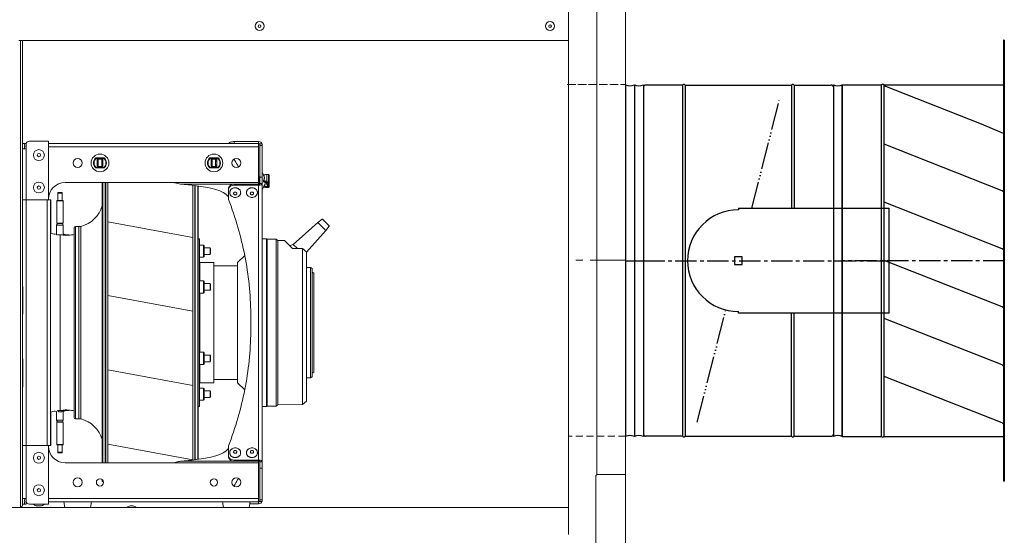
# Model space of a CAD drawing. Header units: millimetres. Extents: x -165365 to -33565, y 7406 to 103342.
# Tile 30 of 256: x -124659 to -123778, y 10296 to 10757. Entities that reach past the tile are written whole.
import ezdxf

# ---------------------------------------------------------------- set-up
doc = ezdxf.new("R2010")
doc.units = ezdxf.units.MM
doc.header["$MEASUREMENT"] = 0
for name, pattern in [('ACAD_ISO06W100', [36, 24, -3, 0, -3, 0, -3, 0, -3]), ('CENTER', [50.8, 31.75, -6.35, 6.35, -6.35]), ('CENTER2', [28.575, 19.05, -3.175, 3.175, -3.175]), ('HIDDEN', [9.525, 6.35, -3.175])]:
    doc.linetypes.add(name, pattern=pattern)
doc.layers.add('02___PRT_ALL_AXES', color=7, linetype='Continuous')
doc.layers.add('AHU03-3-42843OBJ', color=7, linetype='Continuous')
doc.layers.add('Visible', color=7, linetype='Continuous', lineweight=70)

# ---------------------------------------------------------------- blocks, each defined once
blk = doc.blocks.new('VVSA11c_FPVHe_SIDEVIEW_v3')
at = {"color": 7, "linetype": 'Continuous', "lineweight": 0}
for p, q in [((0, 120), (0, 1082)), ((50.9, 147.7), (50.9, 1055.5)), ((50.9, 590), (542.81, 590)), ((539.5, 174.5), (539.5, 590)), ((541.5, 172), (541.5, 590)), ((325.3, 177.4), (325.3, 497.6)), ((327.3, 497.6), (325.3, 497.6)), ((327.3, 496.13), (325.3, 496.13)), ((327.3, 461.98), (327.3, 497.6)), ((328.3, 499.66), (328.3, 498)), ((350.3, 499.66), (328.3, 499.66)), ((328.3, 461.59), (328.3, 498)), ((516.5, 498), (328.3, 498)), ((328.3, 495), (516.5, 495)), ((350.3, 498), (350.3, 499.66)), ((516.5, 500), (516.5, 498)), ((533.5, 500), (516.5, 500)), ((516.5, 447.5), (516.5, 498)), ((536.32, 498.04), (539.5, 498.04)), ((536.5, 468.5), (536.5, 497)), ((371.96, 485), (364.64, 485)), ((473.96, 485), (466.64, 485)), ((536.5, 493.04), (539.5, 493.04)), ((364.64, 476), (371.96, 476)), ((364.82, 484.5), (371.78, 484.5)), ((371.78, 476.5), (364.82, 476.5)), ((365.76, 477.25), (365.76, 483.75)), ((370.84, 483.75), (365.76, 483.75)), ((370.84, 477.25), (365.76, 477.25)), ((366.78, 483.75), (366.78, 477.25)), ((369.82, 483.75), (369.82, 477.25)), ((370.84, 483.75), (370.84, 477.25)), ((466.64, 476), (473.96, 476)), ((466.82, 484.5), (473.78, 484.5)), ((473.78, 476.5), (466.82, 476.5)), ((467.76, 477.25), (467.76, 483.75)), ((472.84, 483.75), (467.76, 483.75)), ((472.84, 477.25), (467.76, 477.25)), ((468.78, 483.75), (468.78, 477.25)), ((471.82, 483.75), (471.82, 477.25)), ((472.84, 483.75), (472.84, 477.25)), ((318.9, 459.02), (318.9, 469.62)), ((319.4, 458.52), (319.4, 470.12)), ((319.4, 470.12), (320.9, 470.12)), ((320.9, 470.12), (320.9, 464.18)), ((320.9, 470.12), (322.35, 470.12)), ((322.74, 469.91), (324.01, 469.91)), ((324.01, 469.91), (325.21, 472.27)), ((325.21, 456.37), (325.21, 472.27)), ((327.3, 467.87), (325.3, 467.87)), ((328.17, 466.94), (327.4, 467.94)), ((328.17, 462.36), (328.17, 468.27)), ((328.17, 468.27), (328.3, 468.27)), ((536.5, 447.5), (536.5, 468.5)), ((319.4, 463.73), (322.34, 463.73)), ((322.34, 458.55), (319.4, 458.55)), ((319.4, 458.52), (320.9, 458.52)), ((320.07, 459.34), (320.07, 462.94)), ((322.34, 462.94), (320.07, 462.94)), ((322.34, 459.34), (320.07, 459.34)), ((322.35, 464.18), (320.9, 464.18)), ((320.9, 458.52), (320.9, 458.52)), ((320.9, 458.52), (322.34, 458.52)), ((322.34, 462.94), (322.34, 464.03)), ((322.34, 459.49), (322.34, 458.53)), ((322.35, 458.52), (322.35, 458.52)), ((322.54, 461.62), (322.54, 463.32)), ((322.54, 461.62), (322.99, 460.73)), ((322.74, 463.36), (322.74, 464.39)), ((324.01, 464.39), (322.74, 464.39)), ((323.54, 463.36), (322.74, 463.36)), ((322.74, 458.74), (322.74, 459.77)), ((323.54, 459.77), (322.74, 459.77)), ((324.01, 458.74), (322.74, 458.74)), ((323.97, 458.81), (325.21, 456.37)), ((325.3, 461.98), (327.3, 461.98)), ((327.44, 462.32), (327.3, 462.14)), ((327.44, 462.32), (327.44, 462.41)), ((327.51, 462.41), (327.44, 462.41)), ((327.44, 462.32), (327.51, 462.32)), ((327.51, 462.41), (327.51, 462.32)), ((327.68, 462.22), (327.68, 462.17)), ((327.94, 461.68), (327.83, 461.57)), ((328.3, 461.88), (328.03, 461.53)), ((328.17, 463.29), (328.09, 463.22)), ((328.17, 462.36), (328.3, 462.36)), ((328.17, 461.71), (328.17, 461.52)), ((404.47, 463), (328.3, 463)), ((398.37, 461.59), (328.3, 461.59)), ((328.3, 341.21), (328.3, 461.51)), ((350.3, 461.51), (328.3, 461.51)), ((350.3, 460.57), (328.3, 460.57)), ((350.3, 461.51), (350.3, 460.57)), ((382.3, 459.8), (382.3, 215.2)), ((382.8, 459.86), (382.8, 215.14)), ((384.99, 214.86), (384.99, 460.14)), ((385.47, 460.2), (385.47, 214.8)), ((387.27, 214.6), (387.27, 460.4)), ((387.3, 460.4), (387.3, 214.6)), ((398.37, 461.59), (388.05, 460.48)), ((404.47, 463), (501.5, 463)), ((463.33, 212), (463.33, 463)), ((465.13, 212), (465.13, 463)), ((465.61, 463), (465.61, 212)), ((467.8, 212), (467.8, 463)), ((468.3, 212), (468.3, 463)), ((355.3, 447.88), (355.3, 456.16)), ((504.1, 453.9), (504.1, 446.9)), ((504.1, 453.9), (508.1, 453.9)), ((508.1, 453.8), (504.1, 453.8)), ((504.1, 453.6), (508.1, 453.6)), ((508.1, 453.5), (504.1, 453.5)), ((508.1, 453.4), (504.1, 453.4)), ((508.1, 446.9), (508.1, 453.9)), ((503.35, 446.7), (503.35, 426.6)), ((508.85, 446.7), (503.35, 446.7)), ((508.65, 446.9), (503.55, 446.9)), ((508.85, 446.7), (508.85, 426.6)), ((514.4, 417.61), (514.4, 447.5)), ((539.5, 447.5), (514.4, 447.5)), ((514.5, 442.5), (514.4, 442.5)), ((514.5, 227.5), (514.5, 447.5)), ((517.5, 227.5), (517.5, 447.5)), ((536.5, 227.5), (536.5, 447.5)), ((265.15, 423.85), (268.25, 420.15)), ((271.17, 430.1), (265.16, 424.13)), ((275.35, 427.2), (268.25, 420.15)), ((271.43, 430.11), (275.35, 427.2)), ((275.35, 427.2), (297.38, 407.5)), ((487.51, 251.31), (487.51, 423.69)), ((487.51, 423.69), (489.15, 423.5)), ((489.15, 423.5), (489.15, 251.5)), ((492.3, 423.5), (489.15, 423.5)), ((492.3, 251.5), (492.3, 423.5)), ((503.83, 426.4), (503.1, 424.7)), ((503.1, 424.7), (503.1, 417.13)), ((509.1, 424.7), (503.1, 424.7)), ((503.35, 426.6), (508.85, 426.6)), ((503.55, 426.4), (508.65, 426.4)), ((508.37, 426.4), (509.1, 424.7)), ((509.1, 424.7), (509.1, 417.13)), ((268.25, 420.15), (285.6, 400.48)), ((493.3, 252.5), (493.3, 422.5)), ((498.2, 416.2), (498.2, 415.79)), ((508.25, 416.2), (498.2, 416.2)), ((498.24, 415.7), (503.2, 415.7)), ((503.1, 417.13), (500.62, 416.2)), ((505.94, 415.7), (505.94, 384.61)), ((509.4, 416.2), (508.87, 416.53)), ((508.97, 416.37), (509.23, 416.2)), ((508.97, 416.37), (509.01, 416.34)), ((509.01, 416.34), (509.23, 416.2)), ((509.1, 417.13), (510.41, 416.64)), ((297.38, 407.5), (293.68, 403.83)), ((297.38, 407.5), (300.25, 406.53)), ((297.95, 403.84), (305.08, 410.92)), ((305.08, 410.92), (311, 411)), ((311, 411), (312.6, 412.25)), ((311, 264), (311, 411)), ((312.6, 412.25), (312.6, 262.75)), ((320.8, 412.25), (312.6, 412.25)), ((320.8, 262.75), (320.8, 412.25)), ((321.29, 412.51), (321.29, 262.49)), ((377.1, 406.5), (377.6, 407)), ((377.1, 406.5), (377.1, 396.5)), ((377.6, 407), (377.6, 396)), ((377.6, 407), (381.1, 407)), ((381.1, 412.3), (381.1, 262.7)), ((381.3, 412.5), (381.3, 262.5)), ((381.3, 412.5), (382.3, 412.5)), ((285.6, 400.89), (285.6, 377.5)), ((298, 403.89), (289.04, 403.76)), ((289.1, 264.3), (289.1, 403.76)), ((371.3, 404), (371.8, 404.5)), ((371.3, 404), (371.3, 399)), ((371.3, 404), (371.3, 404)), ((371.3, 399), (371.8, 398.5)), ((371.8, 404.5), (371.8, 398.5)), ((371.8, 404.5), (377.1, 404.5)), ((371.8, 398.5), (377.1, 398.5)), ((347.3, 339.65), (347.3, 391.47)), ((347.3, 388.35), (368.3, 388.35)), ((368.3, 391.15), (368.3, 283.85)), ((368.5, 391.35), (368.5, 283.65)), ((368.5, 391.35), (380.9, 391.35)), ((377.1, 396.5), (377.6, 396)), ((377.6, 396), (381.1, 396)), ((380.9, 375), (380.9, 391.35)), ((280.35, 382.67), (278.9, 381.77)), ((278.9, 381.77), (278.9, 293.23)), ((280.35, 386.05), (281.77, 387)), ((280.35, 382.67), (280.35, 386.05)), ((505.94, 384.61), (505.94, 259.3)), ((285.6, 377.5), (285.6, 267.15)), ((371.3, 372), (371.8, 372.5)), ((371.3, 372), (371.3, 367)), ((371.3, 372), (371.3, 372)), ((371.8, 372.5), (371.8, 366.5)), ((371.8, 372.5), (377.1, 372.5)), ((377.1, 374.5), (377.6, 375)), ((377.1, 374.5), (377.1, 364.5)), ((377.6, 375), (377.6, 364)), ((377.6, 375), (381.1, 375)), ((371.3, 367), (371.8, 366.5)), ((371.8, 366.5), (377.1, 366.5)), ((377.1, 364.5), (377.6, 364)), ((377.6, 364), (381.1, 364)), ((380.9, 311), (380.9, 364)), ((539.29, 345), (539.29, 370)), ((539.5, 370), (539.29, 370)), ((539.5, 345), (539.29, 345)), ((328.3, 213.49), (328.3, 341.21)), ((347.3, 283.53), (347.3, 339.65)), ((371.3, 308), (371.8, 308.5)), ((371.8, 308.5), (371.8, 302.5)), ((371.8, 308.5), (377.1, 308.5)), ((377.1, 310.5), (377.6, 311)), ((377.1, 310.5), (377.1, 300.5)), ((377.6, 311), (377.6, 300)), ((377.6, 311), (381.1, 311)), ((371.3, 308), (371.3, 303)), ((371.3, 308), (371.3, 308)), ((371.3, 303), (371.8, 302.5)), ((371.8, 302.5), (377.1, 302.5)), ((377.1, 300.5), (377.6, 300)), ((377.6, 300), (381.1, 300)), ((380.9, 283.65), (380.9, 300)), ((539.29, 280), (539.29, 305)), ((539.5, 305), (539.29, 305)), ((280.35, 288.95), (280.35, 292.33)), ((280.35, 288.95), (281.77, 288)), ((285.6, 288), (281.77, 288)), ((347.3, 286.65), (368.3, 286.65)), ((368.5, 283.65), (380.9, 283.65)), ((371.3, 276), (371.8, 276.5)), ((371.3, 276), (371.3, 271)), ((371.3, 276), (371.3, 276)), ((371.8, 276.5), (371.8, 270.5)), ((371.8, 276.5), (377.1, 276.5)), ((377.1, 278.5), (377.6, 279)), ((377.1, 278.5), (377.1, 268.5)), ((377.6, 279), (377.6, 268)), ((377.6, 279), (381.1, 279)), ((539.5, 280), (539.29, 280)), ((285.6, 267.15), (289.1, 264.3)), ((371.3, 271), (371.8, 270.5)), ((371.8, 270.5), (377.1, 270.5)), ((377.1, 268.5), (377.6, 268)), ((377.6, 268), (381.1, 268)), ((289.1, 264.3), (311, 264)), ((311, 264), (312.6, 262.75)), ((320.8, 262.75), (312.6, 262.75)), ((381.3, 262.5), (382.3, 262.5)), ((503.2, 259.3), (498.2, 259.3)), ((498.2, 258.8), (498.2, 259.21)), ((498.2, 258.8), (508.25, 258.8)), ((503.1, 257.87), (500.61, 258.8)), ((504.38, 257.9), (502.97, 258.8)), ((503.1, 250.3), (503.1, 257.87)), ((504.54, 257.8), (504.38, 257.9)), ((504.54, 257.8), (504.38, 257.9)), ((507.15, 257.8), (504.54, 257.8)), ((507.34, 257.97), (507.15, 257.8)), ((507.34, 257.97), (507.15, 257.8)), ((508.26, 258.8), (507.34, 257.97)), ((508.41, 258.77), (508.44, 258.8)), ((508.41, 258.77), (508.44, 258.8)), ((509.1, 257.87), (510.41, 258.36)), ((509.1, 250.3), (509.1, 257.87)), ((514.4, 227.5), (514.4, 257.39)), ((487.51, 251.31), (489.15, 251.5)), ((492.3, 251.5), (489.15, 251.5)), ((503.83, 248.6), (503.1, 250.3)), ((503.1, 250.3), (509.1, 250.3)), ((503.35, 228.3), (503.35, 248.4)), ((508.85, 248.4), (503.35, 248.4)), ((508.65, 248.6), (503.55, 248.6)), ((508.37, 248.6), (509.1, 250.3)), ((508.85, 228.3), (508.85, 248.4)), ((514.5, 232.5), (514.4, 232.5)), ((355.3, 227.12), (355.3, 218.84)), ((503.35, 228.3), (508.85, 228.3)), ((503.55, 228.1), (508.65, 228.1)), ((504.1, 221.1), (504.1, 228.1)), ((504.1, 221.6), (508.1, 221.6)), ((504.1, 221.5), (508.1, 221.5)), ((508.1, 221.4), (504.1, 221.4)), ((504.1, 221.2), (508.1, 221.2)), ((508.1, 221.1), (504.1, 221.1)), ((508.1, 221.1), (508.1, 228.1)), ((539.5, 227.5), (514.4, 227.5)), ((516.5, 177), (516.5, 227.5)), ((536.5, 175), (536.5, 227.5)), ((325.3, 213.02), (327.3, 213.02)), ((327.3, 177.4), (327.3, 213.02)), ((350.3, 214.43), (328.3, 214.43)), ((350.3, 213.49), (328.3, 213.49)), ((328.3, 177), (328.3, 213.41)), ((398.37, 213.41), (328.3, 213.41)), ((404.47, 212), (328.3, 212)), ((350.3, 213.49), (350.3, 214.43)), ((398.37, 213.41), (388.05, 214.52)), ((501.5, 212), (404.47, 212)), ((327.3, 207.13), (325.3, 207.13)), ((467.8, 195), (467.09, 195)), ((467.8, 195), (467.8, 196.57)), ((468.3, 195.5), (468.3, 197.05)), ((327.3, 178.87), (325.3, 178.87)), ((327.3, 177.4), (325.3, 177.4)), ((328.3, 180), (516.5, 180)), ((328.3, 175.34), (328.3, 177)), ((516.5, 177), (328.3, 177)), ((335.8, 177), (336.8, 172)), ((360.8, 177), (359.8, 172)), ((477.8, 177), (478.8, 172)), ((502.8, 177), (501.8, 172)), ((516.5, 175), (516.5, 177)), ((536.5, 180), (539.5, 180)), ((536.5, 172), (50.9, 172)), ((1948, 172), (108.92, 172)), ((336.13, 175.34), (328.3, 175.34)), ((533.5, 175), (516.5, 175)), ((536.5, 175), (539.5, 175))]:
    blk.add_line(p, q, dxfattribs=at)
at = {"color": 7, "linetype": 'ByBlock', "lineweight": 0}
for p, q in [((25.75, 201.42), (25.75, 1000.58)), ((321.29, 412.51), (325.3, 412.51)), ((347.3, 391.47), (340.78, 397.61)), ((280.35, 292.33), (280.35, 382.94)), ((281.77, 387), (285.6, 387)), ((281.77, 288), (281.77, 387)), ((335.33, 329.43), (335.33, 345.57)), ((280.35, 292.33), (278.9, 293.23)), ((347.3, 283.53), (340.8, 277.29)), ((321.29, 262.49), (325.3, 262.49)), ((541.5, 172.5), (541.5, 172))]:
    blk.add_line(p, q, dxfattribs=at)
at = {"color": 9, "linetype": 'HIDDEN', "lineweight": 0}
for p, q in [((52.08, 550.88), (0, 550.88)), ((50.91, 550.88), (0, 550.88)), ((0, 236), (50.9, 236))]:
    blk.add_line(p, q, dxfattribs=at)
at = {"color": 9, "linetype": 'CENTER', "lineweight": 0}
blk.add_line((0, 393.38), (50.9, 393.38), dxfattribs=at)
at = {"color": 7, "linetype": 'ByBlock', "lineweight": 0}
for points in [[(538, 498.04), (537.7, 497.47), (538, 496.59), (537.7, 495.2), (538, 494.9), (538, 493.57), (537.7, 493.04)], [(538, 180), (537.7, 179.43), (538, 178.56), (537.7, 177.17), (538, 176.87), (538, 175.53), (537.7, 175)]]:
    blk.add_lwpolyline(points, dxfattribs=at)
at = {"color": 7, "linetype": 'Continuous', "lineweight": 0}
for centre, radius in [((368.3, 480.5), 7.95), ((470.3, 480.5), 7.95), ((348.3, 480.5), 4), ((490.3, 480.5), 4), ((348.3, 194.5), 4), ((368.3, 194.5), 3.25), ((470.3, 194.5), 3.25), ((490.3, 194.5), 4)]:
    blk.add_circle(centre, radius, dxfattribs=at)
for centre, radius, start, end in [((533.5, 497), 3, 0, 90), ((368.3, 480.5), 5.8, 129.11674, 230.88326), ((394.91, 495.75), 32.12, 199.54381, 200.49302), ((341.71, 495.74), 32.1, 339.5067, 340.45646), ((368.3, 480.5), 5.8, 309.11674, 50.88326), ((470.3, 480.5), 5.8, 129.11674, 230.88326), ((496.91, 495.75), 32.12, 199.54381, 200.49302), ((443.71, 495.74), 32.1, 339.5067, 340.45646), ((470.3, 480.5), 5.8, 309.11674, 50.88326), ((368.3, 480.5), 5.3, 130.99935, 229.00065), ((394.89, 465.26), 32.1, 159.5067, 160.45646), ((368.3, 480.5), 2.7, 124.26543, 160.1204), ((368.3, 480.5), 2.7, 199.8796, 235.73476), ((368.3, 480.5), 2.7, 19.8796, 55.73422), ((368.3, 480.5), 2.7, 304.26524, 340.1204), ((368.3, 480.5), 5.3, 310.99935, 49.00065), ((341.69, 465.25), 32.12, 19.54381, 20.49302), ((470.3, 480.5), 5.3, 130.99935, 229.00065), ((496.89, 465.26), 32.1, 159.5067, 160.45646), ((470.3, 480.5), 2.7, 124.26543, 160.1204), ((470.3, 480.5), 2.7, 199.8796, 235.73476), ((470.3, 480.5), 2.7, 19.8796, 55.73422), ((470.3, 480.5), 2.7, 304.26524, 340.1204), ((470.3, 480.5), 5.3, 310.99935, 49.00065), ((443.69, 465.25), 32.12, 19.54381, 20.49302), ((319.4, 469.62), 0.5, 90, 180), ((319.37, 459.04), 0.469, 180.00046, 181.57281), ((319.4, 459.02), 0.5, 180, 270), ((322.56, 458.45), 0.224, 154.65256, 159.91004), ((328.26, 466.48), 5.9, 260.60153, 264.58211), ((294.73, 484.64), 39.88, 325.02194, 325.71119), ((327.51, 462.12), 0.198, 20.86632, 90), ((327.56, 462.25), 0.144, 325.70775, 335.22934), ((328.3, 466.87), 6.29, 264.55365, 270.00255), ((284.25, 504.81), 61.38, 315.36632, 315.54477), ((295.05, 494.22), 46.26, 315.53506, 315.94393), ((501.5, 448), 15, 0, 90), ((493.67, 449.33), 26.37, 195.73059, 256.5), ((503.55, 446.7), 0.2, 90, 180), ((508.65, 446.7), 0.2, 0, 90), ((265.3, 423.98), 0.2, 134.80774, 221.62791), ((271.31, 429.95), 0.2, 53.33851, 134.80774), ((492.3, 422.5), 1, 0, 90), ((503.55, 426.6), 0.2, 180, 270), ((508.65, 426.6), 0.2, 270, 0), ((501.23, 460.38), 44.7, 259.77659, 266.1156), ((501.23, 460.38), 44.7, 268.5707, 271.7396), ((500.68, 465.55), 49.9, 281.24462, 286.08397), ((300.19, 406.34), 0.2, 314.80774, 71.3728), ((321.3, 412.01), 0.5, 91, 180), ((381.3, 412.3), 0.2, 90, 180), ((998.39, -388.45), 1063.55, 131.89325, 132.08243), ((368.5, 391.15), 0.2, 90, 180), ((380.9, 391.55), 0.2, 270, 0), ((368.5, 283.85), 0.2, 180, 270), ((380.9, 283.45), 0.2, 0, 90), ((321.3, 262.99), 0.5, 180, 269), ((381.3, 262.7), 0.2, 180, 270), ((501.23, 214.62), 44.7, 93.88439, 100.22341), ((501.23, 214.62), 44.7, 88.2604, 91.4293), ((500.68, 209.45), 49.9, 73.91603, 78.75538), ((493.67, 225.67), 26.37, 103.5, 164.26941), ((492.3, 252.5), 1, 270, 0), ((503.55, 248.4), 0.2, 90, 180), ((508.65, 248.4), 0.2, 0, 90), ((501.5, 227), 15, 270, 0), ((503.55, 228.3), 0.2, 180, 270), ((508.65, 228.3), 0.2, 270, 0), ((328.26, 208.52), 5.9, 95.41789, 99.39847), ((328.3, 208.13), 6.29, 89.99745, 95.44635), ((467.8, 195.5), 0.5, 270, 0), ((533.5, 178), 3, 270, 0), ((541.5, 174.5), 2, 180, 270)]:
    blk.add_arc(centre, radius, start, end, dxfattribs=at)
for centre, major_axis, start_param, end_param in [((519.85, 431.17), (164.57, -17.72), 2.516078, 3.053783), ((519.85, 243.83), (164.57, 17.72), -3.053783, -2.516078)]:
    blk.add_ellipse(centre, major_axis=major_axis, ratio=0.155168, start_param=start_param, end_param=end_param, dxfattribs=at)
for points, knots in [([(328.3, 499.66), (327.64, 499.66), (326.32, 499.29), (325.5, 498.14), (325.36, 497.54)], [0, 0, 0, 0, 0.518807, 1, 1, 1, 1]), ([(328.3, 497.9), (328.09, 497.9), (327.67, 497.78), (327.4, 497.44), (327.34, 497.25)], [0, 0, 0, 0, 0.517455, 1, 1, 1, 1]), ([(350.3, 499.66), (351.3, 499.66), (352.74, 499.48), (354.33, 498.77), (354.91, 498.27), (355.08, 498)], [0, 0, 0, 0, 0.578039, 0.814319, 1, 1, 1, 1]), ([(346.4, 476.94), (346.71, 477.52), (347.98, 479.87), (349.33, 482.17), (350.4, 483.87)], [0, 0, 0, 0, 0.247308, 1, 1, 1, 1]), ([(322.74, 469.91), (322.7, 469.91), (322.61, 469.92), (322.5, 469.96), (322.4, 470.03), (322.36, 470.09), (322.35, 470.12)], [0, 0, 0, 0, 0.279565, 0.544661, 0.785239, 1, 1, 1, 1]), ([(324.01, 469.91), (323.9, 469.69), (323.69, 469.24), (323.43, 468.56), (323.25, 467.86), (323.18, 467.15), (323.25, 466.44), (323.43, 465.74), (323.69, 465.06), (323.9, 464.61), (324.01, 464.39)], [0, 0, 0, 0, 0.127918, 0.253929, 0.377776, 0.5, 0.622224, 0.746071, 0.872082, 1, 1, 1, 1]), ([(318.9, 463.95), (318.9, 463.94), (318.91, 463.91), (318.94, 463.87), (318.98, 463.83), (319.04, 463.79), (319.12, 463.77), (319.24, 463.74), (319.33, 463.73), (319.4, 463.73)], [0, 0, 0, 0, 0.072934, 0.156184, 0.255792, 0.374249, 0.511228, 0.664235, 1, 1, 1, 1]), ([(319.4, 458.55), (319.33, 458.55), (319.2, 458.58), (319.04, 458.68), (318.93, 458.84), (318.9, 458.96), (318.9, 459.02)], [0, 0, 0, 0, 0.261121, 0.515214, 0.760334, 1, 1, 1, 1]), ([(321.38, 462.94), (321.36, 462.68), (321.27, 462.18), (321, 461.44), (320.6, 460.73), (320.26, 460.3), (320.07, 460.1)], [0, 0, 0, 0, 0.238803, 0.483068, 0.736031, 1, 1, 1, 1]), ([(320.07, 462.25), (320.12, 462.3), (320.31, 462.52), (320.49, 462.75), (320.61, 462.94)], [0, 0, 0, 0, 0.254386, 1, 1, 1, 1]), ([(322.54, 463.32), (322.51, 463.31), (322.46, 463.28), (322.39, 463.22), (322.35, 463.15), (322.34, 463.1), (322.34, 463.08)], [0, 0, 0, 0, 0.282004, 0.540644, 0.777196, 1, 1, 1, 1]), ([(322.34, 459.49), (322.34, 459.52), (322.36, 459.6), (322.46, 459.7), (322.59, 459.76), (322.69, 459.77), (322.74, 459.77)], [0, 0, 0, 0, 0.209486, 0.444656, 0.712007, 1, 1, 1, 1]), ([(322.34, 458.53), (322.34, 458.53), (322.34, 458.53), (322.35, 458.53), (322.35, 458.52)], [0, 0, 0, 0, 0.147216, 1, 1, 1, 1]), ([(322.35, 464.18), (322.36, 464.21), (322.4, 464.27), (322.5, 464.34), (322.61, 464.38), (322.7, 464.39), (322.74, 464.39)], [0, 0, 0, 0, 0.214761, 0.455339, 0.720435, 1, 1, 1, 1]), ([(322.74, 458.74), (322.7, 458.74), (322.62, 458.73), (322.48, 458.68), (322.39, 458.6), (322.36, 458.54)], [0, 0, 0, 0, 0.278748, 0.544485, 1, 1, 1, 1]), ([(322.74, 463.36), (322.72, 463.36), (322.65, 463.36), (322.59, 463.34), (322.54, 463.32)], [0, 0, 0, 0, 0.255662, 1, 1, 1, 1]), ([(322.99, 460.73), (323.04, 460.65), (323.21, 460.32), (323.39, 460.01), (323.54, 459.77)], [0, 0, 0, 0, 0.248307, 1, 1, 1, 1]), ([(323.54, 463.36), (323.57, 463.45), (323.71, 463.8), (323.88, 464.14), (324.01, 464.39)], [0, 0, 0, 0, 0.248005, 1, 1, 1, 1]), ([(323.54, 459.77), (323.57, 459.69), (323.7, 459.36), (323.85, 459.04), (323.97, 458.81)], [0, 0, 0, 0, 0.248118, 1, 1, 1, 1]), ([(327.3, 460.66), (327.02, 460.7), (326.52, 460.83), (325.76, 461.16), (325.3, 461.66), (325.3, 461.98)], [0, 0, 0, 0, 0.330499, 0.611458, 1, 1, 1, 1]), ([(328.09, 463.22), (328.03, 463.16), (327.76, 462.92), (327.5, 462.68), (327.3, 462.5)], [0, 0, 0, 0, 0.249508, 1, 1, 1, 1]), ([(328.3, 461.51), (328.06, 461.51), (327.69, 461.54), (327.3, 461.84), (327.3, 461.98)], [0, 0, 0, 0, 0.619402, 1, 1, 1, 1]), ([(327.7, 462.25), (327.7, 462.27), (327.69, 462.31), (327.65, 462.36), (327.58, 462.4), (327.53, 462.41), (327.51, 462.41)], [0, 0, 0, 0, 0.216449, 0.45175, 0.715017, 1, 1, 1, 1]), ([(350.3, 461.51), (350.95, 461.51), (352.23, 461.29), (353.89, 460.33), (355.03, 458.87), (355.3, 457.68), (355.3, 457.1)], [0, 0, 0, 0, 0.264203, 0.520268, 0.764481, 1, 1, 1, 1]), ([(354.76, 458.16), (354.33, 458.9), (352.98, 460.16), (351.2, 460.57), (350.3, 460.57)], [0, 0, 0, 0, 0.486191, 1, 1, 1, 1]), ([(404.47, 463), (403.96, 462.88), (401.93, 462.39), (399.9, 461.92), (398.37, 461.59)], [0, 0, 0, 0, 0.250488, 1, 1, 1, 1]), ([(355.3, 456.16), (355.3, 456.68), (355.15, 457.39), (354.84, 458.01), (354.76, 458.16)], [0, 0, 0, 0, 0.745748, 1, 1, 1, 1]), ([(355.3, 450.16), (355.39, 450.22), (355.7, 450.49), (355.98, 450.81), (356.16, 451.06)], [0, 0, 0, 0, 0.253452, 1, 1, 1, 1]), ([(355.3, 447.88), (349, 431.55), (339.24, 397.85), (335.59, 362.95), (335.33, 345.57)], [0, 0, 0, 0, 0.501837, 1, 1, 1, 1]), ([(289.04, 403.76), (288.98, 403.76), (288.84, 403.7), (288.56, 403.53), (288.35, 403.37), (288.21, 403.24)], [0, 0, 0, 0, 0.185536, 0.433057, 1, 1, 1, 1]), ([(335.33, 329.43), (335.59, 312.05), (339.24, 277.15), (349, 243.45), (355.3, 227.12)], [0, 0, 0, 0, 0.498163, 1, 1, 1, 1]), ([(356.16, 223.94), (356.1, 224.03), (355.85, 224.35), (355.55, 224.65), (355.3, 224.84)], [0, 0, 0, 0, 0.246978, 1, 1, 1, 1]), ([(327.3, 214.34), (327.02, 214.3), (326.52, 214.17), (325.76, 213.84), (325.3, 213.34), (325.3, 213.02)], [0, 0, 0, 0, 0.330499, 0.611458, 1, 1, 1, 1]), ([(328.3, 213.49), (328.06, 213.49), (327.69, 213.46), (327.3, 213.16), (327.3, 213.02)], [0, 0, 0, 0, 0.619402, 1, 1, 1, 1]), ([(355.3, 217.9), (355.3, 217.32), (355.03, 216.13), (353.89, 214.67), (352.23, 213.71), (350.95, 213.49), (350.3, 213.49)], [0, 0, 0, 0, 0.235519, 0.479732, 0.735797, 1, 1, 1, 1]), ([(350.3, 214.43), (351.2, 214.43), (352.98, 214.84), (354.33, 216.1), (354.76, 216.84)], [0, 0, 0, 0, 0.513809, 1, 1, 1, 1]), ([(354.76, 216.84), (354.84, 216.99), (355.15, 217.61), (355.3, 218.32), (355.3, 218.84)], [0, 0, 0, 0, 0.254252, 1, 1, 1, 1]), ([(398.37, 213.41), (398.88, 213.3), (400.92, 212.85), (402.95, 212.37), (404.47, 212)], [0, 0, 0, 0, 0.24934, 1, 1, 1, 1]), ([(350.4, 191.13), (350.04, 191.7), (348.65, 193.98), (347.33, 196.3), (346.4, 198.06)], [0, 0, 0, 0, 0.252775, 1, 1, 1, 1]), ([(328.3, 175.34), (327.64, 175.34), (326.32, 175.71), (325.5, 176.86), (325.36, 177.46)], [0, 0, 0, 0, 0.518807, 1, 1, 1, 1]), ([(328.3, 177.1), (328.09, 177.1), (327.67, 177.22), (327.4, 177.56), (327.34, 177.75)], [0, 0, 0, 0, 0.517455, 1, 1, 1, 1])]:
    blk.add_open_spline(points, degree=3, knots=knots, dxfattribs=at)
for points in [[(322.34, 464.03), (322.34, 464.08), (322.34, 464.13), (322.35, 464.18)], [(327.69, 462.19), (327.7, 462.21), (327.7, 462.23), (327.7, 462.25)]]:
    blk.add_open_spline(points, degree=3, dxfattribs=at)
at = {"layer": '02___PRT_ALL_AXES', "color": 7, "linetype": 'Continuous', "lineweight": 0}
for p, q in [((443.15, 173.4), (440.85, 173.4)), ((526.45, 173.4), (523.55, 173.4))]:
    blk.add_line(p, q, dxfattribs=at)
for centre, radius in [((67.5, 603), 4.05), ((67.5, 603), 1.15), ((327.5, 603), 4.05), ((327.5, 603), 1.15), ((525, 487.5), 4.9), ((525, 487.5), 1.45), ((525, 458.5), 4.9), ((525, 458.5), 1.45), ((525, 216.5), 4.9), ((525, 216.5), 1.45), ((525, 187.5), 4.9), ((525, 187.5), 1.45)]:
    blk.add_circle(centre, radius, dxfattribs=at)
for centre, radius, start, end in [((333.99, 453.2), 1.14, 163.39538, 179.94846), ((334.27, 455.74), 1.53, 245.66451, 247.40746), ((334.33, 455.74), 1.53, 293.20186, 294.33486), ((334.61, 453.2), 1.14, 0.05161, 16.63966), ((348.99, 453.2), 1.14, 163.39538, 179.94846), ((349.27, 455.74), 1.53, 245.66451, 247.40746), ((349.33, 455.74), 1.53, 293.20186, 294.33486), ((349.61, 453.2), 1.14, 0.05161, 16.63966), ((333.99, 221.8), 1.14, 180.05229, 196.68239), ((334.61, 221.8), 1.14, 343.31557, 359.94774), ((348.99, 221.8), 1.14, 180.05229, 196.68239), ((349.61, 221.8), 1.14, 343.31557, 359.94774), ((441.73, 167.87), 5.6, 99.05966, 132.479), ((442.27, 167.87), 5.6, 47.521, 80.94034), ((524.4, 179.74), 6.4, 227.83576, 262.40351), ((525.6, 179.74), 6.4, 277.59649, 312.16424)]:
    blk.add_arc(centre, radius, start, end, dxfattribs=at)
for points, knots in [([(330.41, 456.59), (330.58, 456.78), (330.96, 457.15), (331.62, 457.6), (332.35, 457.95), (333.14, 458.18), (333.96, 458.29), (334.8, 458.28), (335.61, 458.14), (336.14, 457.97), (336.39, 457.87)], [0, 0, 0, 0, 0.119636, 0.241769, 0.366148, 0.492286, 0.619519, 0.747076, 0.874152, 1, 1, 1, 1]), ([(345.41, 456.59), (345.58, 456.78), (345.96, 457.15), (346.62, 457.6), (347.35, 457.95), (348.14, 458.18), (348.96, 458.29), (349.8, 458.28), (350.61, 458.14), (351.14, 457.97), (351.39, 457.87)], [0, 0, 0, 0, 0.119636, 0.241769, 0.366148, 0.492286, 0.619519, 0.747076, 0.874152, 1, 1, 1, 1]), ([(332.21, 450.04), (331.94, 450.15), (331.43, 450.42), (330.75, 450.94), (330.19, 451.56), (329.76, 452.26), (329.49, 453.02), (329.37, 453.81), (329.43, 454.61), (329.57, 455.12), (329.67, 455.37)], [0, 0, 0, 0, 0.132765, 0.262821, 0.389968, 0.514379, 0.636618, 0.757571, 0.878325, 1, 1, 1, 1]), ([(329.67, 455.37), (329.76, 455.59), (329.97, 456.02), (330.25, 456.41), (330.41, 456.59)], [0, 0, 0, 0, 0.49558, 1, 1, 1, 1]), ([(332.21, 450.04), (332.65, 449.86), (333.58, 449.61), (335.02, 449.61), (336.4, 449.97), (337.41, 450.56), (338.08, 451.18), (338.5, 451.7), (338.83, 452.26), (339.06, 452.87), (339.19, 453.5), (339.21, 454.13), (339.13, 454.77), (339.01, 455.17), (338.93, 455.37)], [0, 0, 0, 0, 0.130973, 0.263174, 0.394157, 0.521827, 0.58419, 0.645428, 0.705633, 0.764993, 0.823774, 0.882303, 0.940931, 1, 1, 1, 1]), ([(333.68, 452.04), (333.56, 452.09), (333.33, 452.23), (333.06, 452.5), (332.89, 452.84), (332.85, 453.08), (332.85, 453.2)], [0, 0, 0, 0, 0.261877, 0.515042, 0.760014, 1, 1, 1, 1]), ([(332.9, 453.53), (332.92, 453.62), (333, 453.8), (333.18, 454.03), (333.41, 454.23), (333.68, 454.37), (333.99, 454.46), (334.3, 454.49), (334.62, 454.46), (334.82, 454.4), (334.92, 454.36)], [0, 0, 0, 0, 0.1166, 0.235987, 0.358652, 0.484456, 0.612694, 0.742252, 0.87179, 1, 1, 1, 1]), ([(333.68, 454.32), (333.88, 454.24), (334.31, 454.16), (334.74, 454.24), (334.93, 454.33)], [0, 0, 0, 0, 0.500136, 1, 1, 1, 1]), ([(333.68, 452.04), (333.79, 452), (334.03, 451.93), (334.39, 451.91), (334.75, 451.97), (335.08, 452.11), (335.36, 452.31), (335.58, 452.57), (335.72, 452.88), (335.75, 453.09), (335.75, 453.2)], [0, 0, 0, 0, 0.129695, 0.260714, 0.391289, 0.519729, 0.644808, 0.766069, 0.884005, 1, 1, 1, 1]), ([(335.7, 453.53), (335.68, 453.62), (335.6, 453.8), (335.42, 454.03), (335.19, 454.22), (335.01, 454.32), (334.92, 454.36)], [0, 0, 0, 0, 0.240727, 0.487178, 0.740347, 1, 1, 1, 1]), ([(338.19, 456.59), (337.95, 456.86), (337.39, 457.36), (336.74, 457.72), (336.39, 457.87)], [0, 0, 0, 0, 0.493044, 1, 1, 1, 1]), ([(338.93, 455.37), (338.84, 455.59), (338.63, 456.02), (338.34, 456.41), (338.19, 456.59)], [0, 0, 0, 0, 0.49558, 1, 1, 1, 1]), ([(347.21, 450.04), (346.94, 450.15), (346.43, 450.42), (345.75, 450.94), (345.19, 451.56), (344.76, 452.26), (344.49, 453.02), (344.37, 453.81), (344.43, 454.61), (344.57, 455.12), (344.67, 455.37)], [0, 0, 0, 0, 0.132765, 0.262821, 0.389968, 0.514379, 0.636618, 0.757571, 0.878325, 1, 1, 1, 1]), ([(344.67, 455.37), (344.76, 455.59), (344.97, 456.02), (345.25, 456.41), (345.41, 456.59)], [0, 0, 0, 0, 0.49558, 1, 1, 1, 1]), ([(347.21, 450.04), (347.65, 449.86), (348.58, 449.61), (350.02, 449.61), (351.4, 449.97), (352.41, 450.56), (353.08, 451.18), (353.5, 451.7), (353.83, 452.26), (354.06, 452.87), (354.19, 453.5), (354.21, 454.13), (354.13, 454.77), (354.01, 455.17), (353.93, 455.37)], [0, 0, 0, 0, 0.130973, 0.263174, 0.394157, 0.521827, 0.58419, 0.645428, 0.705633, 0.764993, 0.823774, 0.882303, 0.940931, 1, 1, 1, 1]), ([(348.68, 452.04), (348.56, 452.09), (348.33, 452.23), (348.06, 452.5), (347.89, 452.84), (347.85, 453.08), (347.85, 453.2)], [0, 0, 0, 0, 0.261877, 0.515042, 0.760014, 1, 1, 1, 1]), ([(347.9, 453.53), (347.92, 453.62), (348, 453.8), (348.18, 454.03), (348.41, 454.23), (348.68, 454.37), (348.99, 454.46), (349.3, 454.49), (349.62, 454.46), (349.82, 454.4), (349.92, 454.36)], [0, 0, 0, 0, 0.1166, 0.235987, 0.358652, 0.484456, 0.612694, 0.742252, 0.87179, 1, 1, 1, 1]), ([(348.68, 454.32), (348.88, 454.24), (349.31, 454.16), (349.74, 454.24), (349.93, 454.33)], [0, 0, 0, 0, 0.500136, 1, 1, 1, 1]), ([(348.68, 452.04), (348.79, 452), (349.03, 451.93), (349.39, 451.91), (349.75, 451.97), (350.08, 452.11), (350.36, 452.31), (350.58, 452.57), (350.72, 452.88), (350.75, 453.09), (350.75, 453.2)], [0, 0, 0, 0, 0.129695, 0.260714, 0.391289, 0.519729, 0.644808, 0.766069, 0.884005, 1, 1, 1, 1]), ([(350.7, 453.53), (350.68, 453.62), (350.6, 453.8), (350.42, 454.03), (350.19, 454.22), (350.01, 454.32), (349.92, 454.36)], [0, 0, 0, 0, 0.240727, 0.487178, 0.740347, 1, 1, 1, 1]), ([(353.19, 456.59), (352.95, 456.86), (352.39, 457.36), (351.74, 457.72), (351.39, 457.87)], [0, 0, 0, 0, 0.493044, 1, 1, 1, 1]), ([(353.93, 455.37), (353.84, 455.59), (353.63, 456.02), (353.34, 456.41), (353.19, 456.59)], [0, 0, 0, 0, 0.49558, 1, 1, 1, 1]), ([(329.67, 219.62), (329.59, 219.84), (329.46, 220.28), (329.38, 220.96), (329.43, 221.64), (329.59, 222.31), (329.88, 222.95), (330.27, 223.54), (330.76, 224.07), (331.54, 224.67), (332.7, 225.21), (334.22, 225.44), (335.75, 225.25), (336.69, 224.85), (337.12, 224.58)], [0, 0, 0, 0, 0.058942, 0.117436, 0.175878, 0.23467, 0.294173, 0.354667, 0.416323, 0.479193, 0.607853, 0.739322, 0.870942, 1, 1, 1, 1]), ([(332.85, 221.8), (332.85, 221.91), (332.89, 222.15), (333.05, 222.48), (333.3, 222.75), (333.63, 222.95), (334, 223.07), (334.4, 223.09), (334.79, 223.02), (335.03, 222.91), (335.13, 222.84)], [0, 0, 0, 0, 0.115862, 0.233983, 0.355868, 0.481851, 0.611095, 0.741905, 0.872189, 1, 1, 1, 1]), ([(333.47, 220.75), (333.33, 220.83), (333.09, 221.04), (332.94, 221.33), (332.9, 221.47)], [0, 0, 0, 0, 0.510369, 1, 1, 1, 1]), ([(333.47, 220.75), (333.56, 220.69), (333.77, 220.59), (334.11, 220.52), (334.46, 220.51), (334.8, 220.58), (335.11, 220.72), (335.38, 220.92), (335.58, 221.18), (335.67, 221.37), (335.7, 221.47)], [0, 0, 0, 0, 0.126378, 0.255091, 0.384701, 0.513572, 0.64022, 0.763602, 0.88337, 1, 1, 1, 1]), ([(333.64, 220.66), (333.84, 220.75), (334.3, 220.85), (334.76, 220.75), (334.96, 220.66)], [0, 0, 0, 0, 0.499992, 1, 1, 1, 1]), ([(335.75, 221.8), (335.75, 221.9), (335.72, 222.11), (335.6, 222.4), (335.4, 222.65), (335.23, 222.79), (335.13, 222.84)], [0, 0, 0, 0, 0.242121, 0.487939, 0.740171, 1, 1, 1, 1]), ([(338.93, 219.63), (339.01, 219.85), (339.15, 220.3), (339.22, 221), (339.17, 221.7), (338.98, 222.38), (338.68, 223.03), (338.26, 223.63), (337.74, 224.16), (337.33, 224.45), (337.12, 224.58)], [0, 0, 0, 0, 0.122786, 0.24464, 0.366432, 0.489039, 0.613239, 0.739619, 0.868514, 1, 1, 1, 1]), ([(344.67, 219.62), (344.59, 219.84), (344.46, 220.28), (344.38, 220.96), (344.43, 221.64), (344.59, 222.31), (344.88, 222.95), (345.27, 223.54), (345.76, 224.07), (346.54, 224.67), (347.7, 225.21), (349.22, 225.44), (350.75, 225.25), (351.69, 224.85), (352.12, 224.58)], [0, 0, 0, 0, 0.058942, 0.117436, 0.175878, 0.23467, 0.294173, 0.354667, 0.416323, 0.479193, 0.607853, 0.739322, 0.870942, 1, 1, 1, 1]), ([(347.85, 221.8), (347.85, 221.91), (347.89, 222.15), (348.05, 222.48), (348.3, 222.75), (348.63, 222.95), (349, 223.07), (349.4, 223.09), (349.79, 223.02), (350.03, 222.91), (350.13, 222.84)], [0, 0, 0, 0, 0.115862, 0.233983, 0.355868, 0.481851, 0.611095, 0.741905, 0.872189, 1, 1, 1, 1]), ([(348.47, 220.75), (348.33, 220.83), (348.09, 221.04), (347.94, 221.33), (347.9, 221.47)], [0, 0, 0, 0, 0.510369, 1, 1, 1, 1]), ([(348.47, 220.75), (348.56, 220.69), (348.77, 220.59), (349.11, 220.52), (349.46, 220.51), (349.8, 220.58), (350.11, 220.72), (350.38, 220.92), (350.58, 221.18), (350.67, 221.37), (350.7, 221.47)], [0, 0, 0, 0, 0.126378, 0.255091, 0.384701, 0.513572, 0.64022, 0.763602, 0.88337, 1, 1, 1, 1]), ([(348.64, 220.66), (348.84, 220.75), (349.3, 220.85), (349.76, 220.75), (349.96, 220.66)], [0, 0, 0, 0, 0.499992, 1, 1, 1, 1]), ([(350.75, 221.8), (350.75, 221.9), (350.72, 222.11), (350.6, 222.4), (350.4, 222.65), (350.23, 222.79), (350.13, 222.84)], [0, 0, 0, 0, 0.242121, 0.487939, 0.740171, 1, 1, 1, 1]), ([(353.93, 219.63), (354.01, 219.85), (354.15, 220.3), (354.22, 221), (354.17, 221.7), (353.98, 222.38), (353.68, 223.03), (353.26, 223.63), (352.74, 224.16), (352.33, 224.45), (352.12, 224.58)], [0, 0, 0, 0, 0.122786, 0.24464, 0.366432, 0.489039, 0.613239, 0.739619, 0.868514, 1, 1, 1, 1]), ([(330.41, 218.41), (330.26, 218.59), (329.97, 218.98), (329.76, 219.4), (329.67, 219.62)], [0, 0, 0, 0, 0.504423, 1, 1, 1, 1]), ([(331.48, 217.51), (331.28, 217.63), (330.9, 217.91), (330.57, 218.24), (330.41, 218.41)], [0, 0, 0, 0, 0.504651, 1, 1, 1, 1]), ([(331.48, 217.51), (331.74, 217.35), (332.29, 217.07), (333.18, 216.81), (334.1, 216.7), (335.04, 216.74), (335.95, 216.94), (336.8, 217.3), (337.56, 217.78), (337.99, 218.19), (338.19, 218.41)], [0, 0, 0, 0, 0.124182, 0.250397, 0.377813, 0.505442, 0.632271, 0.757387, 0.88009, 1, 1, 1, 1]), ([(338.19, 218.41), (338.34, 218.59), (338.63, 218.98), (338.84, 219.41), (338.93, 219.63)], [0, 0, 0, 0, 0.504427, 1, 1, 1, 1]), ([(345.41, 218.41), (345.26, 218.59), (344.97, 218.98), (344.76, 219.4), (344.67, 219.62)], [0, 0, 0, 0, 0.504423, 1, 1, 1, 1]), ([(346.48, 217.51), (346.28, 217.63), (345.9, 217.91), (345.57, 218.24), (345.41, 218.41)], [0, 0, 0, 0, 0.504651, 1, 1, 1, 1]), ([(346.48, 217.51), (346.74, 217.35), (347.29, 217.07), (348.18, 216.81), (349.1, 216.7), (350.04, 216.74), (350.95, 216.94), (351.8, 217.3), (352.56, 217.78), (352.99, 218.19), (353.19, 218.41)], [0, 0, 0, 0, 0.124182, 0.250397, 0.377813, 0.505442, 0.632271, 0.757387, 0.88009, 1, 1, 1, 1]), ([(353.19, 218.41), (353.34, 218.59), (353.63, 218.98), (353.84, 219.41), (353.93, 219.63)], [0, 0, 0, 0, 0.504427, 1, 1, 1, 1])]:
    blk.add_open_spline(points, degree=3, knots=knots, dxfattribs=at)
at = {"layer": 'AHU03-3-42843OBJ', "color": 7, "linetype": 'Continuous', "lineweight": 0}
for p, q in [((387.27, 413.79), (463.33, 427.9)), ((387.27, 347.67), (463.33, 361.79)), ((387.27, 281.14), (463.33, 295.26)), ((387.27, 214.6), (463.33, 228.72))]:
    blk.add_line(p, q, dxfattribs=at)
at = {"layer": 'Visible', "color": 7, "lineweight": 0}
for p, q in [((0, 201.42), (25.75, 201.42)), ((26.5, 200.67), (25.75, 201.42)), ((26.5, 120), (26.5, 200.67))]:
    blk.add_line(p, q, dxfattribs=at)
blk = doc.blocks.new('Łącznik_Mufa_Fi315')
at = {"color": 7, "linetype": 'Continuous'}
for p, q in [((0, 157.5), (0, -157.5)), ((8, 157.5), (8, -157.5))]:
    blk.add_line(p, q, dxfattribs=at)
at = {"color": 7, "linetype": 'CENTER2'}
blk.add_line((0, 0), (8, 0), dxfattribs=at)
at = {"color": 7, "linetype": 'Continuous'}
for centre, start, end in [((4, 164.43), 240, 300), ((4, -164.43), 60, 120)]:
    blk.add_arc(centre, 8, start, end, dxfattribs=at)
blk = doc.blocks.new('ADAMP_FI315_SIDEVIEW_v4')
at = {"color": 7}
for p, q in [((0, 155.3), (0, -155.3)), ((170, 155.3), (170, 47)), ((132.5, -157.25), (132.5, -47)), ((135, -157.25), (135, -47))]:
    blk.add_line(p, q, dxfattribs=at)
for p, q in [((35, 157.25), (1.92, 157.25)), ((35, 157.25), (35, -157.25)), ((37.5, 157.25), (132.5, 157.25)), ((37.5, 157.25), (37.5, -157.25)), ((132.5, 157.25), (132.5, 47)), ((135, 157.25), (168.08, 157.25)), ((135, 157.25), (135, 47)), ((170, -47), (170, -155.3)), ((35, -157.25), (1.92, -157.25)), ((37.5, -157.25), (132.5, -157.25)), ((135, -157.25), (168.08, -157.25))]:
    blk.add_line(p, q)
at = {"color": 9, "linetype": 'ACAD_ISO06W100'}
for p, q in [((96.98, 47), (121.87, 144.59)), ((48.13, -144.59), (73.76, -44.09))]:
    blk.add_line(p, q, dxfattribs=at)
at = {"color": 7, "linetype": 'Continuous'}
for p, q in [((85, 47), (85, 45.5)), ((85, 47), (220, 47)), ((220, -47), (220, 47)), ((81.5, 3), (81.5, -3)), ((88, 3.5), (82, 3.5)), ((88.5, -3), (88.5, 3)), ((82, -3.5), (88, -3.5)), ((85, -47), (85, -45.5)), ((220, -47), (85, -47))]:
    blk.add_line(p, q, dxfattribs=at)
at = {"color": 9, "linetype": 'CENTER2'}
blk.add_line((0, 0), (220, 0), dxfattribs=at)
at = {"color": 7, "linetype": 'Continuous'}
for centre, radius, start, end in [((1.95, 155.3), 1.95, 89.07517, 180), ((168.05, 155.3), 1.95, 0, 90.92483), ((85, 0), 45.5, 90, 270), ((82, 3), 0.5, 90, 180), ((88, 3), 0.5, 0, 90), ((82, -3), 0.5, 180, 270), ((88, -3), 0.5, 270, 0), ((1.95, -155.3), 1.95, 180, 270.92483), ((168.05, -155.3), 1.95, 269.07517, 0)]:
    blk.add_arc(centre, radius, start, end, dxfattribs=at)
for centre, start, end in [((36.25, 155.78), 49.7165, 130.2835), ((133.75, 155.78), 49.7165, 130.2835), ((36.25, -155.78), 229.7165, 310.2835)]:
    blk.add_arc(centre, 1.93, start, end)
at = {"color": 7}
blk.add_arc((133.75, -155.78), 1.93, 229.7165, 310.2835, dxfattribs=at)
blk = doc.blocks.new('AINTAKE_FI315_SIDEVIEW')
at = {"color": 7, "linetype": 'Continuous'}
for p, q in [((144.25, 197.5), (144.25, -197.5)), ((145, 197.5), (144.25, 197.5)), ((145, 197.5), (145, -197.5)), ((37.5, 157.5), (144.25, 157.5)), ((37.5, -157.5), (144.25, -157.5)), ((145, -197.5), (144.25, -197.5))]:
    blk.add_line(p, q, dxfattribs=at)
at = {"color": 7}
for p, q in [((0, -157.5), (0, 157.5)), ((35, -157.5), (35, 157.5)), ((37.5, -157.5), (37.5, 157.5)), ((124.66, 122.27), (37.5, 156.62)), ((144.25, 114), (124.66, 122.27)), ((143.02, 62.68), (37.5, 104.26)), ((144.25, 61.64), (143.02, 62.68)), ((143.02, 10.68), (37.5, 52.26)), ((144.25, 9.64), (143.02, 10.68)), ((143.02, -41.32), (37.5, 0.26)), ((144.25, -42.36), (143.02, -41.32)), ((143.02, -93.32), (37.5, -51.74)), ((144.25, -94.36), (143.02, -93.32)), ((143.02, -145.32), (37.5, -103.74)), ((144.25, -146.36), (143.02, -145.32))]:
    blk.add_line(p, q, dxfattribs=at)
at = {"ltscale": 3}
for p, q in [((0, 157.5), (35, 157.5)), ((0, -157.5), (35, -157.5))]:
    blk.add_line(p, q, dxfattribs=at)
at = {"color": 7, "linetype": 'CENTER2'}
blk.add_line((145, 0), (0, 0), dxfattribs=at)
at = {"color": 7}
for centre, start, end in [((36.25, 156.03), 49.7165, 130.2835), ((36.25, -156.03), 229.7165, 310.2835)]:
    blk.add_arc(centre, 1.93, start, end, dxfattribs=at)

msp = doc.modelspace()

# ---------------------------------------------------------------- block references
at = {"xscale": -1}
msp.add_blockref('VVSA11c_FPVHe_SIDEVIEW_v3', (-124116.90506, 10148.57322, -37024.5871), dxfattribs=at)
at = {"extrusion": (-1.22461e-16, 0, -1), "xscale": -1}
for name, p in [('AINTAKE_FI315_SIDEVIEW', (123922.90506, 10541.57322, 37024.5871)), ('Łącznik_Mufa_Fi315', (124116.90506, 10541.57322, 37024.5871)), ('Łącznik_Mufa_Fi315', (124108.90506, 10541.57322, 37024.5871)), ('ADAMP_FI315_SIDEVIEW_v4', (124100.90506, 10541.57322, 37024.5871)), ('Łącznik_Mufa_Fi315', (123930.90506, 10541.57322, 37024.5871))]:
    msp.add_blockref(name, p, dxfattribs=at)

doc.saveas('drawing.dxf')
